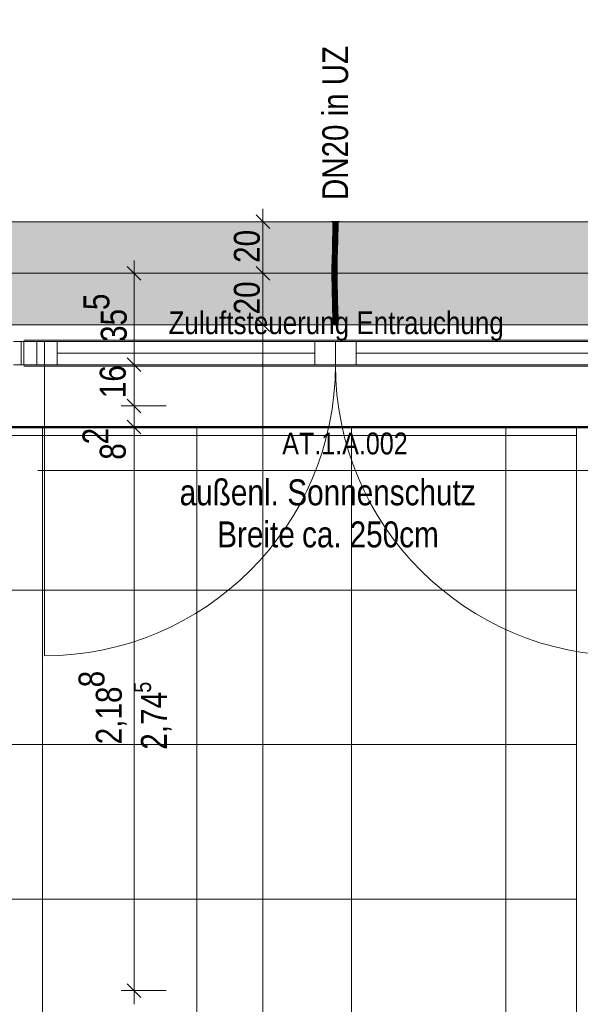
# Model space of a CAD drawing. Extents: x -620 to 300, y 62 to 1107.
# Tile 28 of 109: x -181 to -138, y 319 to 396. Entities that reach past the tile are written whole.
import ezdxf
from ezdxf.lldxf.tags import DXFTag

# ---------------------------------------------------------------- set-up
doc = ezdxf.new("R2010")
doc.units = 0
doc.layers.get('0').update_dxf_attribs({"lineweight": 35})
for name, color, linetype, lineweight, true_color in [('30 -33 Aussenwände- 7 Fassade_ Elemente', 7, 'Continuous', 9, 0x00aacc), ('30 -35 Decken- 1 Konstruktion-Träger- Stahlbeton', 7, 'grob-A06G9G5Q8I', 13, 0x33aa00), ('70 -72 Beschriftung- 1 Beschriftung allgemein', 7, 'Continuous', 9, 0xff6633), ('70 -75 Raumstempel- 1 Raumstempel', 1, 'Continuous', 50, 0xff0000), ('70 -76 Bemaßung- 2 Allgemein', 9, 'Continuous', 5, 0x808080), ('E_Leerrohr 20', 7, 'Continuous', 13, 0xcc0099), ('E_Leerrohr 20-Shading', 7, 'Continuous', 13, 0xcc0099)]:
    doc.layers.add(name, color=color, linetype=linetype, lineweight=lineweight, true_color=true_color)
for name, color, linetype, lineweight in [('60- 61 allgemeine Ausstattung- 4 Terrassen', 7, 'Continuous', 9), ('70 -71 Achsen- 1 Gebäudeachsen', 7, 'STRICHPUNKT2-A06G9G5P8I', 18), ('Detailelementbeschriftung', 7, 'Continuous', 9)]:
    doc.layers.add(name, color=color, linetype=linetype, lineweight=lineweight)
doc.layers.add('iwb_Schraffur_Unterzug', color=7, linetype='Continuous', lineweight=5, true_color=0xffffcc, plot=False)
doc.styles.get("Standard").update_dxf_attribs({"font": 'ARIALN.TTF'})
tags = doc.linetypes.add('grob-A06G9G5Q8I', pattern=[14, 3, -8, 3]).pattern_tags.tags
tags[8:9] = [DXFTag(74, 4), DXFTag(75, 0), DXFTag(340, '0'), DXFTag(46, 0.0), DXFTag(50, 0.0), DXFTag(44, 0.0), DXFTag(45, 0.0)]
tags[6:7] = [DXFTag(74, 4), DXFTag(75, 0), DXFTag(340, '0'), DXFTag(46, 0.0), DXFTag(50, 0.0), DXFTag(44, 0.0), DXFTag(45, 0.0)]
tags[4:5] = [DXFTag(74, 4), DXFTag(75, 0), DXFTag(340, '0'), DXFTag(46, 0.0), DXFTag(50, 0.0), DXFTag(44, 0.0), DXFTag(45, 0.0)]
tags = doc.linetypes.add('STRICHPUNKT2', pattern=[12.7, 6.35, -3.175, 0, -3.175]).pattern_tags.tags
tags[10:11] = [DXFTag(74, 4), DXFTag(75, 0), DXFTag(340, '0'), DXFTag(46, 0.0), DXFTag(50, 0.0), DXFTag(44, 0.0), DXFTag(45, 0.0)]
tags[8:9] = [DXFTag(74, 4), DXFTag(75, 0), DXFTag(340, '0'), DXFTag(46, 0.0), DXFTag(50, 0.0), DXFTag(44, 0.0), DXFTag(45, 0.0)]
tags[6:7] = [DXFTag(74, 4), DXFTag(75, 0), DXFTag(340, '0'), DXFTag(46, 0.0), DXFTag(50, 0.0), DXFTag(44, 0.0), DXFTag(45, 0.0)]
tags[4:5] = [DXFTag(74, 4), DXFTag(75, 0), DXFTag(340, '0'), DXFTag(46, 0.0), DXFTag(50, 0.0), DXFTag(44, 0.0), DXFTag(45, 0.0)]
tags = doc.linetypes.add('STRICHPUNKT2-A06G9G5P8I', pattern=[12.7, 6.35, -3.175, 0, -3.175]).pattern_tags.tags
tags[10:11] = [DXFTag(74, 4), DXFTag(75, 0), DXFTag(340, '0'), DXFTag(46, 0.0), DXFTag(50, 0.0), DXFTag(44, 0.0), DXFTag(45, 0.0)]
tags[8:9] = [DXFTag(74, 4), DXFTag(75, 0), DXFTag(340, '0'), DXFTag(46, 0.0), DXFTag(50, 0.0), DXFTag(44, 0.0), DXFTag(45, 0.0)]
tags[6:7] = [DXFTag(74, 4), DXFTag(75, 0), DXFTag(340, '0'), DXFTag(46, 0.0), DXFTag(50, 0.0), DXFTag(44, 0.0), DXFTag(45, 0.0)]
tags[4:5] = [DXFTag(74, 4), DXFTag(75, 0), DXFTag(340, '0'), DXFTag(46, 0.0), DXFTag(50, 0.0), DXFTag(44, 0.0), DXFTag(45, 0.0)]

# ---------------------------------------------------------------- blocks, each defined once
blk = doc.blocks.new('Shading-A06G9G3B8I', base_point=(-156.628, 374.196))
at = {"layer": 'E_Leerrohr 20-Shading', "color": 223, "true_color": 0xc67fb4}
for points in [[(-156.927, 379.208), (-156.986, 379.209), (-156.944, 378.485), (-157.001, 378.486)], [(-156.921, 379.931), (-156.979, 379.931), (-156.927, 379.208), (-156.986, 379.209)], [(-156.942, 378.485), (-156.927, 379.208), (-156.944, 378.485)], [(-156.632, 379.204), (-156.644, 379.204), (-156.652, 378.478), (-156.66, 378.478)], [(-156.632, 379.204), (-156.636, 379.068), (-156.636, 378.478), (-156.651, 378.478)], [(-156.624, 379.931), (-156.638, 379.931), (-156.632, 379.204), (-156.644, 379.204)], [(-156.605, 379.204), (-156.614, 379.204), (-156.628, 378.477), (-156.636, 378.478)], [(-156.632, 379.204), (-156.636, 378.478), (-156.614, 379.204)], [(-156.632, 379.204), (-156.614, 379.204), (-156.624, 379.931), (-156.603, 379.931)], [(-156.59, 379.203), (-156.605, 379.204), (-156.616, 378.477), (-156.628, 378.477)], [(-156.616, 378.477), (-156.601, 378.477), (-156.59, 379.203), (-156.586, 379.203)], [(-156.593, 379.931), (-156.603, 379.931), (-156.605, 379.204), (-156.614, 379.204)], [(-156.579, 379.931), (-156.593, 379.931), (-156.59, 379.203), (-156.605, 379.204)], [(-156.59, 379.203), (-156.586, 379.203), (-156.579, 379.931)], [(-156.944, 378.485), (-157.001, 378.486), (-156.967, 377.761), (-157.021, 377.762)], [(-156.962, 377.76), (-156.942, 378.485), (-156.967, 377.761), (-156.944, 378.485)], [(-156.652, 378.478), (-156.66, 378.478), (-156.677, 377.753), (-156.679, 377.753)], [(-156.652, 378.478), (-156.677, 377.753), (-156.651, 378.478), (-156.674, 377.753)], [(-156.674, 377.753), (-156.663, 377.752), (-156.651, 378.478), (-156.636, 378.478)], [(-156.628, 378.477), (-156.636, 378.478), (-156.656, 377.752), (-156.663, 377.752)], [(-156.616, 378.477), (-156.628, 378.477), (-156.65, 377.752), (-156.656, 377.752)], [(-156.636, 379.068), (-156.652, 378.478), (-156.651, 378.478)], [(-156.65, 377.752), (-156.621, 377.751), (-156.616, 378.477), (-156.601, 378.477)], [(-157.021, 377.762), (-157.028, 377.494), (-156.967, 377.761), (-156.975, 377.493)], [(-156.975, 377.486), (-156.968, 377.534), (-156.967, 377.761), (-156.962, 377.76)], [(-156.674, 377.753), (-156.686, 377.486), (-156.683, 377.459)], [(-156.674, 377.753), (-156.677, 377.753), (-156.686, 377.486), (-156.682, 377.62)], [(-156.677, 377.753), (-156.679, 377.753), (-156.686, 377.491)], [(-156.683, 377.459), (-156.676, 377.392), (-156.674, 377.753), (-156.663, 377.752)], [(-156.656, 377.752), (-156.663, 377.752), (-156.672, 377.347), (-156.676, 377.392)], [(-156.669, 377.322), (-156.64, 377.027), (-156.65, 377.752), (-156.621, 377.751)], [(-156.662, 377.491), (-156.65, 377.752), (-156.666, 377.492), (-156.656, 377.752)], [(-156.99, 377.035), (-157.04, 377.036), (-157.013, 376.309), (-157.053, 376.309)], [(-157.028, 377.494), (-157.04, 377.036), (-156.975, 377.493), (-156.975, 377.486)], [(-156.99, 377.035), (-156.984, 377.165), (-157.04, 377.036), (-156.975, 377.486)], [(-156.995, 376.309), (-156.981, 377.035), (-157.013, 376.309), (-156.99, 377.035)], [(-156.981, 377.035), (-156.968, 377.534), (-156.99, 377.035)], [(-156.984, 377.165), (-156.968, 377.534), (-156.975, 377.486)], [(-156.709, 376.306), (-156.689, 377.029), (-156.712, 376.306), (-156.696, 377.029)], [(-156.696, 377.029), (-156.698, 377.029), (-156.712, 376.306)], [(-156.689, 377.029), (-156.709, 376.306), (-156.695, 376.633), (-156.705, 376.305)], [(-156.682, 377.028), (-156.695, 376.633), (-156.653, 376.305), (-156.704, 376.305)], [(-156.686, 377.486), (-156.686, 377.491), (-156.698, 377.029)], [(-156.683, 377.459), (-156.686, 377.486), (-156.696, 377.029), (-156.698, 377.029)], [(-156.696, 377.029), (-156.689, 377.029), (-156.683, 377.459), (-156.676, 377.392)], [(-156.689, 377.029), (-156.695, 376.633), (-156.684, 377.028)], [(-156.695, 376.633), (-156.682, 377.028), (-156.684, 377.028)], [(-156.672, 377.347), (-156.676, 377.392), (-156.684, 377.028), (-156.689, 377.029)], [(-156.682, 377.62), (-156.686, 377.491), (-156.686, 377.486)], [(-156.669, 377.322), (-156.672, 377.347), (-156.682, 377.028), (-156.684, 377.028)], [(-156.682, 377.028), (-156.64, 377.027), (-156.669, 377.322)], [(-156.682, 377.028), (-156.653, 376.305), (-156.64, 377.027)], [(-156.669, 377.322), (-156.662, 377.491), (-156.672, 377.347), (-156.666, 377.492)], [(-157.017, 375.777), (-157.013, 376.309), (-157.055, 375.776), (-157.053, 376.309)], [(-156.998, 375.582), (-156.995, 376.309), (-157.019, 375.582), (-157.013, 376.309)], [(-156.709, 376.306), (-156.712, 376.306), (-156.714, 375.78)], [(-156.71, 376.158), (-156.714, 375.78), (-156.713, 375.778)], [(-156.709, 375.943), (-156.71, 376.158), (-156.712, 375.943)], [(-156.709, 375.943), (-156.708, 376.016), (-156.71, 376.158), (-156.709, 376.306)], [(-156.709, 376.306), (-156.708, 376.016), (-156.705, 376.305)], [(-156.653, 376.305), (-156.708, 376.016), (-156.655, 375.942), (-156.708, 375.943)], [(-156.708, 376.016), (-156.653, 376.305), (-156.704, 376.305)], [(-156.705, 376.305), (-156.708, 376.016), (-156.704, 376.305)], [(-156.695, 376.633), (-156.705, 376.305), (-156.704, 376.305)], [(-157.019, 375.582), (-157.017, 375.777), (-157.056, 375.582), (-157.055, 375.776)], [(-157.019, 375.582), (-157.056, 375.582), (-157.005, 374.971), (-157.048, 374.97)], [(-156.99, 374.971), (-156.998, 375.582), (-157.005, 374.971), (-157.019, 375.582)], [(-156.713, 375.778), (-156.714, 375.78), (-156.715, 375.583)], [(-156.71, 375.768), (-156.713, 375.778), (-156.712, 375.583), (-156.715, 375.583)], [(-156.71, 375.768), (-156.708, 375.943), (-156.713, 375.778), (-156.709, 375.943)], [(-156.713, 375.778), (-156.709, 375.943), (-156.712, 375.943)], [(-156.712, 375.583), (-156.711, 375.583), (-156.71, 375.768), (-156.709, 375.764)], [(-156.697, 374.977), (-156.711, 375.583), (-156.707, 374.977), (-156.712, 375.583)], [(-156.711, 375.583), (-156.656, 375.583), (-156.709, 375.764)], [(-156.649, 374.978), (-156.656, 375.583), (-156.697, 374.977), (-156.711, 375.583)], [(-156.71, 375.768), (-156.709, 375.764), (-156.708, 376.016)], [(-156.708, 375.943), (-156.708, 376.016), (-156.709, 375.943)], [(-156.708, 375.943), (-156.709, 375.764), (-156.655, 375.942), (-156.656, 375.583)], [(-157.005, 374.971), (-157.048, 374.97), (-156.98, 374.362), (-157.034, 374.36)], [(-156.975, 374.362), (-156.99, 374.971), (-156.98, 374.362), (-157.005, 374.971)], [(-156.697, 374.977), (-156.707, 374.977), (-156.672, 374.37), (-156.692, 374.369)], [(-156.634, 374.371), (-156.649, 374.978), (-156.672, 374.37), (-156.697, 374.977)], [(-156.957, 373.753), (-156.968, 374.123), (-157.034, 374.36), (-156.98, 374.362)], [(-156.957, 373.753), (-157.034, 374.36), (-157.015, 373.751)], [(-156.968, 374.123), (-156.975, 374.362), (-156.98, 374.362)], [(-156.672, 374.37), (-156.692, 374.369), (-156.641, 373.762), (-156.674, 373.761)], [(-156.628, 374.196), (-156.634, 374.371), (-156.663, 374.195), (-156.672, 374.37)], [(-156.641, 373.762), (-156.616, 373.763), (-156.663, 374.195), (-156.628, 374.196)], [(-156.957, 373.753), (-157.015, 373.751), (-156.939, 373.145), (-156.998, 373.143)], [(-156.939, 373.145), (-156.998, 373.143), (-156.927, 372.538), (-156.985, 372.537)], [(-156.926, 372.538), (-156.939, 373.145), (-156.927, 372.538), (-156.939, 373.145)], [(-156.641, 373.762), (-156.674, 373.761), (-156.611, 373.153), (-156.657, 373.152)], [(-156.611, 373.153), (-156.657, 373.152), (-156.588, 372.543), (-156.643, 372.542)], [(-156.598, 373.154), (-156.616, 373.763), (-156.611, 373.153), (-156.641, 373.762)], [(-156.585, 372.543), (-156.598, 373.154), (-156.588, 372.543), (-156.611, 373.153)], [(-156.926, 372.538), (-156.985, 372.537), (-156.921, 371.931), (-156.979, 371.931)], [(-156.579, 371.931), (-156.588, 372.543), (-156.638, 371.931), (-156.643, 372.542)], [(-156.579, 371.931), (-156.585, 372.543), (-156.588, 372.543)]]:
    blk.add_solid(points, dxfattribs=at)
at = {"layer": 'E_Leerrohr 20-Shading', "color": 231, "true_color": 0xe17fc9}
for points in [[(-156.877, 378.483), (-156.879, 379.208), (-156.94, 378.606), (-156.923, 379.208)], [(-156.923, 379.208), (-156.927, 379.208), (-156.94, 378.606)], [(-156.887, 379.931), (-156.921, 379.931), (-156.879, 379.208), (-156.927, 379.208)], [(-156.858, 379.207), (-156.863, 379.931), (-156.879, 379.208), (-156.887, 379.931)], [(-156.858, 378.483), (-156.858, 379.207), (-156.877, 378.483), (-156.879, 379.208)], [(-156.814, 379.207), (-156.814, 379.931), (-156.858, 379.207), (-156.863, 379.931)], [(-156.858, 378.483), (-156.814, 379.207), (-156.858, 379.207)], [(-156.858, 378.483), (-156.822, 378.482), (-156.814, 379.207), (-156.815, 379.067)], [(-156.801, 378.481), (-156.786, 379.206), (-156.819, 378.482), (-156.814, 379.207)], [(-156.786, 379.206), (-156.779, 379.931), (-156.814, 379.207), (-156.814, 379.931)], [(-156.775, 379.206), (-156.786, 379.206), (-156.764, 378.481), (-156.801, 378.481)], [(-156.779, 379.931), (-156.786, 379.206), (-156.781, 379.206)], [(-156.775, 379.206), (-156.779, 379.931), (-156.781, 379.206)], [(-156.644, 379.204), (-156.638, 379.931), (-156.775, 379.206), (-156.779, 379.931)], [(-156.66, 378.478), (-156.644, 379.204), (-156.764, 378.481), (-156.775, 379.206)], [(-156.877, 378.483), (-156.942, 378.485), (-156.876, 377.758), (-156.962, 377.76)], [(-156.877, 378.483), (-156.94, 378.606), (-156.942, 378.485)], [(-156.86, 377.758), (-156.858, 378.483), (-156.876, 377.758), (-156.877, 378.483)], [(-156.86, 377.758), (-156.834, 377.757), (-156.858, 378.483), (-156.822, 378.482)], [(-156.834, 377.757), (-156.825, 377.757), (-156.822, 378.482), (-156.819, 378.482)], [(-156.821, 377.757), (-156.801, 378.481), (-156.825, 377.757), (-156.819, 378.482)], [(-156.822, 378.482), (-156.819, 378.482), (-156.815, 379.067)], [(-156.66, 378.478), (-156.801, 378.481), (-156.679, 377.753), (-156.821, 377.757)], [(-156.875, 377.132), (-156.962, 377.76), (-156.959, 377.035), (-156.968, 377.534)], [(-156.875, 377.244), (-156.962, 377.76), (-156.875, 377.132)], [(-156.876, 377.758), (-156.962, 377.76), (-156.875, 377.244)], [(-156.86, 377.758), (-156.876, 377.758), (-156.861, 377.159), (-156.875, 377.244)], [(-156.86, 377.758), (-156.861, 377.159), (-156.834, 377.757), (-156.837, 377.565)], [(-156.825, 377.757), (-156.837, 377.565), (-156.84, 377.032), (-156.844, 377.06)], [(-156.826, 377.62), (-156.825, 377.757), (-156.84, 377.032)], [(-156.837, 377.565), (-156.825, 377.757), (-156.834, 377.757)], [(-156.828, 377.493), (-156.821, 377.757), (-156.825, 377.757)], [(-156.686, 377.491), (-156.679, 377.753), (-156.828, 377.493), (-156.821, 377.757)], [(-156.959, 377.035), (-156.981, 377.035), (-156.949, 376.308), (-156.995, 376.309)], [(-156.968, 377.534), (-156.981, 377.035), (-156.959, 377.035)], [(-156.875, 377.132), (-156.959, 377.035), (-156.875, 377.033)], [(-156.949, 376.308), (-156.871, 376.307), (-156.959, 377.035), (-156.875, 377.033)], [(-156.861, 377.159), (-156.875, 377.244), (-156.861, 377.032), (-156.875, 377.132)], [(-156.861, 377.032), (-156.875, 377.132), (-156.875, 377.033)], [(-156.871, 376.307), (-156.86, 376.307), (-156.875, 377.033), (-156.861, 377.032)], [(-156.837, 377.565), (-156.861, 377.159), (-156.844, 377.06)], [(-156.861, 377.159), (-156.861, 377.032), (-156.844, 377.06), (-156.845, 377.032)], [(-156.86, 376.307), (-156.853, 376.307), (-156.861, 377.032), (-156.845, 377.032)], [(-156.853, 376.307), (-156.84, 377.032), (-156.845, 377.032)], [(-156.836, 377.032), (-156.84, 377.032), (-156.85, 376.307), (-156.853, 376.307)], [(-156.801, 376.307), (-156.797, 377.031), (-156.85, 376.307), (-156.836, 377.032)], [(-156.845, 377.032), (-156.84, 377.032), (-156.844, 377.06)], [(-156.828, 377.493), (-156.826, 377.62), (-156.84, 377.032)], [(-156.828, 377.493), (-156.84, 377.032), (-156.825, 377.492), (-156.836, 377.032)], [(-156.836, 377.032), (-156.797, 377.031), (-156.825, 377.492), (-156.793, 377.492)], [(-156.801, 376.307), (-156.727, 376.306), (-156.797, 377.031), (-156.737, 377.03)], [(-156.793, 377.492), (-156.797, 377.031), (-156.745, 377.492), (-156.737, 377.03)], [(-156.737, 377.03), (-156.698, 377.029), (-156.745, 377.492), (-156.686, 377.491)], [(-156.727, 376.306), (-156.712, 376.306), (-156.737, 377.03), (-156.698, 377.029)], [(-156.998, 375.582), (-156.947, 375.582), (-156.995, 376.309), (-156.948, 376.065)], [(-156.995, 376.309), (-156.948, 376.065), (-156.949, 376.308)], [(-156.949, 376.308), (-156.948, 376.065), (-156.871, 376.307), (-156.871, 376.278)], [(-156.867, 375.946), (-156.871, 376.278), (-156.926, 375.947), (-156.948, 376.065)], [(-156.871, 376.278), (-156.86, 376.307), (-156.871, 376.307)], [(-156.858, 375.946), (-156.86, 376.307), (-156.867, 375.946), (-156.871, 376.278)], [(-156.86, 376.307), (-156.856, 375.582), (-156.855, 375.779)], [(-156.855, 375.779), (-156.853, 376.307), (-156.86, 376.307)], [(-156.802, 375.779), (-156.801, 376.307), (-156.855, 375.779), (-156.853, 376.307)], [(-156.802, 375.779), (-156.725, 375.78), (-156.801, 376.307), (-156.727, 376.306)], [(-156.725, 375.78), (-156.714, 375.78), (-156.727, 376.306), (-156.712, 376.306)], [(-156.947, 375.582), (-156.998, 375.582), (-156.952, 374.972), (-156.99, 374.971)], [(-156.952, 374.972), (-156.85, 374.974), (-156.947, 375.582), (-156.862, 375.582)], [(-156.948, 376.065), (-156.947, 375.582), (-156.863, 375.616), (-156.862, 375.582)], [(-156.863, 375.616), (-156.867, 375.946), (-156.926, 375.947)], [(-156.856, 375.582), (-156.858, 375.946), (-156.863, 375.616), (-156.867, 375.946)], [(-156.862, 375.582), (-156.856, 375.582), (-156.863, 375.616)], [(-156.85, 374.974), (-156.848, 374.974), (-156.862, 375.582), (-156.856, 375.582)], [(-156.856, 375.582), (-156.836, 375.583), (-156.855, 375.779), (-156.835, 375.779)], [(-156.836, 375.583), (-156.856, 375.582), (-156.835, 374.974), (-156.848, 374.974)], [(-156.836, 375.583), (-156.802, 375.583), (-156.835, 375.779), (-156.802, 375.779)], [(-156.8, 374.975), (-156.802, 375.583), (-156.835, 374.974), (-156.836, 375.583)], [(-156.725, 375.78), (-156.802, 375.779), (-156.727, 375.583), (-156.802, 375.583)], [(-156.802, 375.583), (-156.8, 374.975), (-156.727, 375.583), (-156.743, 374.976)], [(-156.743, 374.976), (-156.73, 374.976), (-156.727, 375.583), (-156.725, 375.583)], [(-156.73, 374.976), (-156.707, 374.977), (-156.725, 375.583), (-156.715, 375.583)], [(-156.725, 375.78), (-156.727, 375.583), (-156.725, 375.687)], [(-156.727, 375.583), (-156.725, 375.583), (-156.725, 375.687)], [(-156.725, 375.583), (-156.715, 375.583), (-156.725, 375.78), (-156.714, 375.78)], [(-156.952, 374.972), (-156.99, 374.971), (-156.963, 374.362), (-156.975, 374.362)], [(-156.834, 374.365), (-156.848, 374.974), (-156.963, 374.362), (-156.952, 374.972)], [(-156.8, 374.975), (-156.848, 374.974), (-156.795, 374.367), (-156.834, 374.365)], [(-156.795, 374.367), (-156.741, 374.368), (-156.8, 374.975), (-156.73, 374.976)], [(-156.741, 374.368), (-156.692, 374.369), (-156.73, 374.976), (-156.707, 374.977)], [(-156.963, 374.362), (-156.975, 374.362), (-156.968, 374.123)], [(-156.966, 374.193), (-156.968, 374.123), (-156.934, 374.193), (-156.934, 374.041)], [(-156.957, 373.753), (-156.932, 373.754), (-156.968, 374.123), (-156.934, 374.041)], [(-156.829, 374.194), (-156.834, 374.365), (-156.966, 374.193), (-156.963, 374.362)], [(-156.934, 374.041), (-156.816, 373.757), (-156.934, 374.193), (-156.829, 374.194)], [(-156.932, 373.754), (-156.816, 373.757), (-156.934, 374.041)], [(-156.795, 374.367), (-156.834, 374.365), (-156.79, 373.758), (-156.816, 373.757)], [(-156.79, 373.758), (-156.754, 373.759), (-156.795, 374.367), (-156.741, 374.368)], [(-156.754, 373.759), (-156.674, 373.761), (-156.741, 374.368), (-156.692, 374.369)], [(-156.932, 373.754), (-156.957, 373.753), (-156.93, 373.145), (-156.939, 373.145)], [(-156.93, 373.145), (-156.939, 373.145), (-156.926, 372.538)], [(-156.798, 373.148), (-156.816, 373.757), (-156.93, 373.145), (-156.932, 373.754)], [(-156.785, 372.54), (-156.798, 373.148), (-156.926, 372.538), (-156.93, 373.145)], [(-156.79, 373.758), (-156.816, 373.757), (-156.785, 373.149), (-156.798, 373.148)], [(-156.785, 373.149), (-156.798, 373.148), (-156.781, 372.54), (-156.785, 372.54)], [(-156.785, 373.149), (-156.766, 373.149), (-156.79, 373.758), (-156.754, 373.759)], [(-156.643, 372.542), (-156.657, 373.152), (-156.781, 372.54), (-156.785, 373.149)], [(-156.766, 373.149), (-156.657, 373.152), (-156.754, 373.759), (-156.674, 373.761)], [(-156.785, 372.54), (-156.926, 372.538), (-156.779, 371.931), (-156.921, 371.931)], [(-156.643, 372.542), (-156.785, 372.54), (-156.638, 371.931), (-156.779, 371.931)]]:
    blk.add_solid(points, dxfattribs=at)
blk = doc.blocks.new('Shading-A06G9G3D8I', base_point=(-156.673, 379.143))
at = {"layer": 'E_Leerrohr 20-Shading', "color": 213, "true_color": 0xd67fc0}
for points in [[(-156.92, 379.943), (-157.109, 379.943), (-156.92, 379.931), (-157.109, 379.931)], [(-156.979, 379.931), (-156.979, 379.143), (-156.8, 379.931), (-156.798, 379.143)], [(-156.892, 379.943), (-156.92, 379.943), (-156.892, 379.931), (-156.92, 379.931)], [(-156.871, 379.943), (-156.892, 379.943), (-156.871, 379.931), (-156.892, 379.931)], [(-156.869, 379.931), (-156.868, 379.943), (-156.871, 379.931), (-156.871, 379.943)], [(-156.867, 379.943), (-156.868, 379.943), (-156.867, 379.931), (-156.869, 379.931)], [(-156.867, 379.931), (-156.779, 379.931), (-156.867, 379.943), (-156.779, 379.943)], [(-156.779, 379.931), (-156.8, 379.931), (-156.779, 379.499), (-156.78, 379.353)], [(-156.78, 379.353), (-156.8, 379.931), (-156.782, 379.143), (-156.798, 379.143)], [(-156.779, 379.327), (-156.78, 379.353), (-156.781, 379.143), (-156.782, 379.143)], [(-156.781, 379.143), (-156.779, 379.143), (-156.779, 379.327)], [(-156.78, 379.353), (-156.779, 379.327), (-156.779, 379.499)], [(-156.569, 379.943), (-156.779, 379.943), (-156.569, 379.931), (-156.779, 379.931)], [(-156.73, 379.931), (-156.779, 379.931), (-156.776, 379.143), (-156.779, 379.327)], [(-156.779, 379.327), (-156.779, 379.143), (-156.776, 379.143)], [(-156.73, 379.931), (-156.776, 379.143), (-156.735, 379.143)], [(-156.73, 379.931), (-156.735, 379.143), (-156.661, 379.931), (-156.673, 379.143)], [(-156.673, 379.143), (-156.579, 379.143), (-156.661, 379.931), (-156.579, 379.931)], [(-156.564, 379.943), (-156.569, 379.943), (-156.564, 379.931), (-156.569, 379.931)], [(-156.508, 379.931), (-156.508, 379.943), (-156.564, 379.931), (-156.564, 379.943)], [(-156.508, 379.931), (-156.449, 379.931), (-156.508, 379.943), (-156.449, 379.943)]]:
    blk.add_solid(points, dxfattribs=at)
blk = doc.blocks.new('Shading-A06G9G3F8I', base_point=(-156.579, 371.931))
at = {"layer": 'E_Leerrohr 20-Shading', "color": 213, "true_color": 0xd67fc0}
for points in [[(-156.779, 371.931), (-156.781, 372.719), (-156.979, 371.931), (-156.979, 372.719)], [(-156.779, 371.931), (-156.779, 372.719), (-156.781, 372.719)], [(-156.579, 371.931), (-156.579, 372.719), (-156.779, 371.931), (-156.774, 372.719)], [(-156.774, 372.719), (-156.779, 372.719), (-156.779, 371.931)], [(-156.871, 371.931), (-157.109, 371.931), (-156.871, 371.919), (-157.109, 371.919)], [(-156.779, 371.919), (-156.779, 371.931), (-156.871, 371.919), (-156.871, 371.931)], [(-156.557, 371.931), (-156.779, 371.931), (-156.557, 371.919), (-156.779, 371.919)], [(-156.449, 371.919), (-156.449, 371.931), (-156.557, 371.919), (-156.557, 371.931)]]:
    blk.add_solid(points, dxfattribs=at)
blk = doc.blocks.new('Referenz-A06G9G5R8I')
at = {"layer": '30 -33 Aussenwände- 7 Fassade_ Elemente', "color": 0, "linetype": 'Continuous', "lineweight": 18, "ltscale": 0.18}
for p, q in [((-181.778, 370.631), (-179.978, 370.631)), ((-181.178, 368.831), (-181.178, 370.631)), ((-181.178, 370.631), (-132.378, 370.631)), ((-179.978, 370.631), (-179.978, 368.831)), ((-179.978, 370.631), (-178.378, 370.631)), ((-178.378, 370.631), (-178.378, 368.831)), ((-158.378, 368.831), (-158.378, 370.631)), ((-158.378, 370.631), (-156.778, 370.631)), ((-156.778, 370.631), (-156.778, 368.831)), ((-156.778, 370.631), (-155.178, 370.631)), ((-155.178, 370.631), (-155.178, 368.831)), ((-178.378, 369.731), (-158.378, 369.731)), ((-135.278, 369.731), (-155.178, 369.731)), ((-179.978, 368.831), (-181.778, 368.831)), ((-132.378, 368.831), (-181.178, 368.831)), ((-178.378, 368.831), (-179.978, 368.831)), ((-156.778, 368.831), (-158.378, 368.831)), ((-155.178, 368.831), (-156.778, 368.831))]:
    blk.add_line(p, q, dxfattribs=at)
at = {"layer": '30 -33 Aussenwände- 7 Fassade_ Elemente', "color": 0, "linetype": 'grob-A06G9G5Q8I', "ltscale": 0.13}
for p, q in [((-180.978, 370.731), (-132.578, 370.731)), ((-180.978, 368.731), (-132.578, 368.731)), ((-179.378, 346.231), (-179.378, 368.831)), ((-179.378, 368.831), (-156.778, 368.831)), ((-134.178, 368.831), (-156.778, 368.831)), ((-289.478, 363.991), (-126.478, 363.991))]:
    blk.add_line(p, q, dxfattribs=at)
at = {"layer": '30 -33 Aussenwände- 7 Fassade_ Elemente', "color": 0, "linetype": 'Continuous', "ltscale": 0.13}
for p, q in [((-180.978, 368.831), (-180.978, 370.631)), ((-180.978, 370.631), (-179.378, 370.631)), ((-179.378, 370.631), (-179.378, 368.831)), ((-156.778, 370.631), (-179.378, 370.631)), ((-156.778, 370.631), (-134.178, 370.631)), ((-156.778, 368.831), (-156.778, 370.631)), ((-179.378, 368.831), (-180.978, 368.831)), ((-179.378, 368.831), (-156.778, 368.831)), ((-134.178, 368.831), (-156.778, 368.831))]:
    blk.add_line(p, q, dxfattribs=at)
at = {"layer": '30 -33 Aussenwände- 7 Fassade_ Elemente', "color": 0, "linetype": 'grob-A06G9G5Q8I', "ltscale": 0.13}
for centre, major_axis in [((-179.378, 368.831), (0, -22.6)), ((-134.178, 368.831), (-22.6, 0))]:
    blk.add_ellipse(centre, major_axis=major_axis, ratio=1, start_param=0, end_param=1.570796, dxfattribs=at)
at = {"layer": '30 -35 Decken- 1 Konstruktion-Träger- Stahlbeton', "color": 0}
for p, q in [((-451.478, 379.931), (35.522, 379.931)), ((-451.478, 371.931), (35.522, 371.931))]:
    blk.add_line(p, q, dxfattribs=at)
at = {"layer": '60- 61 allgemeine Ausstattung- 4 Terrassen', "color": 0}
for p, q in [((-138.058, 363.991), (-275.539, 363.991)), ((-179.539, 205.531), (-179.539, 363.991)), ((-167.539, 205.531), (-167.539, 363.991)), ((-155.539, 205.531), (-155.539, 363.991)), ((-143.539, 205.531), (-143.539, 363.991)), ((-138.058, 205.531), (-138.058, 363.991)), ((-275.539, 363.331), (-138.058, 363.331)), ((-275.539, 351.331), (-138.058, 351.331)), ((-275.539, 339.331), (-138.058, 339.331)), ((-275.539, 327.331), (-138.058, 327.331))]:
    blk.add_line(p, q, dxfattribs=at)
at = {"layer": '70 -71 Achsen- 1 Gebäudeachsen', "color": 0, "linetype": 'STRICHPUNKT2-A06G9G5P8I', "ltscale": 0.18}
blk.add_line((-538.531, 375.931), (76.472, 375.931), dxfattribs=at)
at = {"layer": '70 -72 Beschriftung- 1 Beschriftung allgemein', "color": 0, "linetype": 'Continuous', "ltscale": 0.13}
blk.add_line((-132.902, 360.605), (-179.902, 360.605), dxfattribs=at)
at = {"layer": '70 -75 Raumstempel- 1 Raumstempel', "color": 0, "linetype": 'Continuous', "ltscale": 0.5}
blk.add_line((27.582, 363.991), (-443.538, 363.991), dxfattribs=at)
at = {"layer": '70 -76 Bemaßung- 2 Allgemein', "color": 0, "linetype": 'Continuous', "ltscale": 0.13}
for p, q in [((-162.418, 380.931), (-162.418, 378.871)), ((-159.918, 379.931), (-163.418, 379.931)), ((-162.418, 376.992), (-162.418, 378.871)), ((-172.418, 376.931), (-172.418, 374.871)), ((-162.418, 374.931), (-162.418, 376.992)), ((-162.418, 376.931), (-162.418, 374.871)), ((-174.918, 375.931), (-171.418, 375.931)), ((-159.918, 375.931), (-163.418, 375.931)), ((-159.918, 375.931), (-163.418, 375.931)), ((-172.418, 369.892), (-172.418, 374.871)), ((-162.418, 372.992), (-162.418, 374.871)), ((-162.418, 370.931), (-162.418, 372.992)), ((-162.418, 372.931), (-162.418, 370.871)), ((-159.918, 371.931), (-163.418, 371.931)), ((-159.918, 371.931), (-163.418, 371.931)), ((-162.418, 215.992), (-162.418, 370.871)), ((-172.418, 367.831), (-172.418, 369.892)), ((-172.418, 369.831), (-172.418, 367.771)), ((-169.918, 368.831), (-173.418, 368.831)), ((-169.918, 368.831), (-173.418, 368.831)), ((-172.418, 366.692), (-172.418, 367.771)), ((-172.418, 366.692), (-172.418, 367.752)), ((-172.418, 364.631), (-172.418, 366.692)), ((-172.418, 364.631), (-172.418, 366.692)), ((-169.918, 365.631), (-173.418, 365.631)), ((-169.918, 365.631), (-173.418, 365.631)), ((-172.418, 363.991), (-172.418, 365.631)), ((-172.418, 364.991), (-172.418, 362.931)), ((-172.418, 364.991), (-172.418, 362.931)), ((-169.918, 363.991), (-173.418, 363.991)), ((-169.918, 363.991), (-173.418, 363.991)), ((-172.418, 321.292), (-172.418, 362.931)), ((-172.418, 362.931), (-172.418, 361.87)), ((-172.418, 319.231), (-172.418, 321.292)), ((-172.418, 321.231), (-172.418, 319.171)), ((-169.918, 320.231), (-173.418, 320.231)), ((-169.918, 320.231), (-173.418, 320.231))]:
    blk.add_line(p, q, dxfattribs=at)
at = {"layer": '70 -76 Bemaßung- 2 Allgemein', "color": 0, "linetype": 'Continuous', "lineweight": 20, "ltscale": 0.2}
for p, q in [((-162.949, 380.462), (-161.888, 379.401)), ((-172.949, 376.462), (-171.888, 375.401)), ((-162.949, 376.462), (-161.888, 375.401)), ((-161.888, 375.401), (-162.949, 376.462)), ((-161.888, 371.401), (-162.949, 372.462)), ((-162.949, 372.462), (-161.888, 371.401)), ((-172.949, 369.362), (-171.888, 368.301)), ((-171.888, 368.301), (-172.949, 369.362)), ((-171.888, 365.101), (-172.949, 366.162)), ((-171.888, 365.101), (-172.949, 366.162)), ((-172.949, 364.522), (-171.888, 363.461)), ((-172.949, 364.522), (-171.888, 363.461)), ((-171.888, 319.701), (-172.949, 320.762)), ((-172.949, 320.762), (-171.888, 319.701))]:
    blk.add_line(p, q, dxfattribs=at)
at = {"layer": '70 -72 Beschriftung- 1 Beschriftung allgemein', "color": 0, "linetype": 'Continuous', "ltscale": 0.13, "attachment_point": 1}
for s, insert, char_height in [('{\\fArial Narrow;Zuluftsteuerung Entrauchung}', (-169.742, 372.968), 1.76205), ('{\\fArial Narrow;AT.1.A.002}', (-160.914, 363.565), 1.7), ('{\\fArial Narrow;außenl.}', (-168.878, 359.928), 2.01377), ('{\\fArial Narrow;Sonnenschutz}', (-160.518, 359.928), 2.01377), ('{\\fArial Narrow;Breite}', (-165.96, 356.665), 2.01377), ('{\\fArial Narrow;250cm}', (-155.679, 356.665), 2.01377), ('{\\fArial Narrow;ca.}', (-159.374, 356.665), 2.01377)]:
    blk.add_mtext(s, dxfattribs=dict(at, insert=insert, char_height=char_height))
at = {"layer": '70 -76 Bemaßung- 2 Allgemein', "color": 0, "linetype": 'Continuous', "ltscale": 0.13, "attachment_point": 1, "rotation": 90}
for s, insert, char_height in [('{\\fArial Narrow;20}', (-164.669, 376.735), 2.01377), ('{\\fArial Narrow;20}', (-164.669, 372.735), 2.01377), ('{\\fArial Narrow;5}', (-176.346, 373.071), 2.01377), ('{\\fArial Narrow;35}', (-175.004, 370.598), 2.01377), ('{\\fArial Narrow;16}', (-175.081, 366.231), 2.01377), ('{\\fArial Narrow;2}', (-176.423, 362.643), 2.01377), ('{\\fArial Narrow;8}', (-175.081, 361.453), 2.01377), ('{\\fArial Narrow;8}', (-176.729, 343.781), 2.01377), ('{\\fArial Narrow;2,18}', (-175.387, 339.355), 2.01377), ('{\\fArial Narrow;5}', (-172.442, 343.36), 1.34258), ('{\\fArial Narrow;2,74}', (-171.883, 338.934), 2.01377)]:
    blk.add_mtext(s, dxfattribs=dict(at, insert=insert, char_height=char_height))
blk = doc.blocks.new('Referenz-A06G9G5T8I')
at = {"layer": 'iwb_Schraffur_Unterzug', "linetype": 'Continuous', "ltscale": 0.13}
for points in [[(-451.478, 379.931), (76.472, 379.931), (76.472, 375.63)], [(-451.478, 379.931), (76.472, 375.63), (76.472, 371.931)], [(-451.478, 379.931), (76.472, 371.931), (-451.478, 371.931)]]:
    blk.add_solid(points, dxfattribs=at)
blk = doc.blocks.new('Enddeckel-A06G9GA58I')
at = {"color": 0, "linetype": 'ByBlock', "lineweight": -2, "ltscale": 0.13}
for p, q in [((-156.979, 372.719), (-156.979, 371.931)), ((-156.862, 372.719), (-156.979, 372.719)), ((-156.696, 372.719), (-156.862, 372.719)), ((-156.579, 372.719), (-156.696, 372.719)), ((-156.579, 371.931), (-156.579, 372.719)), ((-157.109, 371.931), (-157.109, 371.919)), ((-156.916, 371.931), (-157.109, 371.931)), ((-156.916, 371.919), (-157.109, 371.919)), ((-156.862, 371.931), (-156.979, 371.931)), ((-156.643, 371.931), (-156.916, 371.931)), ((-156.643, 371.919), (-156.916, 371.919)), ((-156.696, 371.931), (-156.862, 371.931)), ((-156.579, 371.931), (-156.696, 371.931)), ((-156.449, 371.931), (-156.643, 371.931)), ((-156.449, 371.919), (-156.643, 371.919)), ((-156.449, 371.919), (-156.449, 371.931))]:
    blk.add_line(p, q, dxfattribs=at)
at = {"color": 0, "linetype": 'STRICHPUNKT2', "lineweight": 5, "ltscale": 0.13}
blk.add_line((-156.779, 371.931), (-156.779, 372.719), dxfattribs=at)
blk = doc.blocks.new('Enddeckel-A06G9GA78I')
at = {"color": 0, "linetype": 'ByBlock', "lineweight": -2, "ltscale": 0.13}
for p, q in [((-157.109, 379.943), (-157.109, 379.931)), ((-157.109, 379.943), (-156.916, 379.943)), ((-157.109, 379.931), (-156.916, 379.931)), ((-156.979, 379.931), (-156.979, 379.143)), ((-156.979, 379.931), (-156.862, 379.931)), ((-156.916, 379.943), (-156.643, 379.943)), ((-156.916, 379.931), (-156.643, 379.931)), ((-156.862, 379.931), (-156.696, 379.931)), ((-156.696, 379.931), (-156.579, 379.931)), ((-156.643, 379.943), (-156.449, 379.943)), ((-156.643, 379.931), (-156.449, 379.931)), ((-156.579, 379.143), (-156.579, 379.931)), ((-156.449, 379.931), (-156.449, 379.943)), ((-156.979, 379.143), (-156.862, 379.143)), ((-156.862, 379.143), (-156.696, 379.143)), ((-156.696, 379.143), (-156.579, 379.143))]:
    blk.add_line(p, q, dxfattribs=at)
at = {"color": 0, "linetype": 'STRICHPUNKT2', "lineweight": 5, "ltscale": 0.13}
blk.add_line((-156.779, 379.931), (-156.779, 379.143), dxfattribs=at)
blk = doc.blocks.new('Einzeiliger Text-A06G9GAH8I')
at = {"color": 0, "lineweight": -2, "insert": (-157.799, 381.62), "char_height": 2, "attachment_point": 1, "rotation": 90}
blk.add_mtext('{\\fArial Narrow;DN20 in UZ}', dxfattribs=at)
blk = doc.blocks.new('Flexrohr-A06G9GAJ8I')
at = {"color": 0, "linetype": 'ByBlock', "lineweight": -2, "ltscale": 0.13}
for p, q in [((-156.986, 379.209), (-157.001, 378.486)), ((-156.979, 379.931), (-156.986, 379.209)), ((-156.979, 379.931), (-156.579, 379.931)), ((-156.971, 379.533), (-156.595, 379.53)), ((-156.586, 379.203), (-156.601, 378.477)), ((-156.579, 379.931), (-156.586, 379.203)), ((-157.001, 378.486), (-157.021, 377.762)), ((-156.984, 378.735), (-156.608, 378.727)), ((-156.975, 379.134), (-156.599, 379.128)), ((-156.601, 378.477), (-156.621, 377.751)), ((-157.021, 377.762), (-157.04, 377.036)), ((-157.004, 377.937), (-156.628, 377.927)), ((-156.993, 378.336), (-156.617, 378.327)), ((-156.621, 377.751), (-156.64, 377.027)), ((-157.04, 377.036), (-157.053, 376.309)), ((-157.025, 377.136), (-156.649, 377.128)), ((-157.014, 377.537), (-156.639, 377.527)), ((-156.64, 377.027), (-156.653, 376.305)), ((-157.053, 376.309), (-157.056, 375.582)), ((-157.041, 376.334), (-156.665, 376.33)), ((-157.033, 376.735), (-156.657, 376.729)), ((-156.653, 376.305), (-156.656, 375.583)), ((-157.056, 375.582), (-157.048, 374.97)), ((-157.044, 375.531), (-156.668, 375.533)), ((-157.043, 375.933), (-156.667, 375.931)), ((-156.656, 375.583), (-156.649, 374.978)), ((-157.048, 374.97), (-157.034, 374.36)), ((-157.039, 375.129), (-156.663, 375.135)), ((-157.031, 374.728), (-156.655, 374.736)), ((-156.649, 374.978), (-156.634, 374.371)), ((-157.034, 374.36), (-157.015, 373.751)), ((-157.021, 374.327), (-156.645, 374.337)), ((-157.009, 373.927), (-156.633, 373.938)), ((-156.634, 374.371), (-156.616, 373.763)), ((-157.015, 373.751), (-156.998, 373.143)), ((-156.998, 373.143), (-156.985, 372.537)), ((-156.997, 373.527), (-156.621, 373.538)), ((-156.986, 373.128), (-156.61, 373.138)), ((-156.616, 373.763), (-156.598, 373.154)), ((-156.598, 373.154), (-156.585, 372.543)), ((-156.985, 372.537), (-156.979, 371.931)), ((-156.977, 372.729), (-156.601, 372.736)), ((-156.971, 372.331), (-156.595, 372.335)), ((-156.585, 372.543), (-156.579, 371.931)), ((-156.979, 371.931), (-156.579, 371.931)), ((-156.967, 371.933), (-156.591, 371.933))]:
    blk.add_line(p, q, dxfattribs=at)

msp = doc.modelspace()

# ---------------------------------------------------------------- block references
at = {"color": 8, "lineweight": 25, "ltscale": 0.25, "true_color": 0x808080}
for name in ['Referenz-A06G9G5R8I', 'Referenz-A06G9G5T8I']:
    msp.add_blockref(name, (0, 0), dxfattribs=at)
at = {"layer": 'Detailelementbeschriftung', "ltscale": 0.13}
msp.add_blockref('Einzeiliger Text-A06G9GAH8I', (0, 0), dxfattribs=at)
at = {"layer": 'E_Leerrohr 20'}
for name, p in [('Shading-A06G9G3D8I', (-156.673, 379.143)), ('Shading-A06G9G3B8I', (-156.628, 374.196)), ('Shading-A06G9G3F8I', (-156.579, 371.931))]:
    msp.add_blockref(name, p, dxfattribs=at)
at = {"layer": 'E_Leerrohr 20', "ltscale": 0.13}
for name in ['Enddeckel-A06G9GA78I', 'Flexrohr-A06G9GAJ8I', 'Enddeckel-A06G9GA58I']:
    msp.add_blockref(name, (0, 0), dxfattribs=at)

doc.saveas('drawing.dxf')
